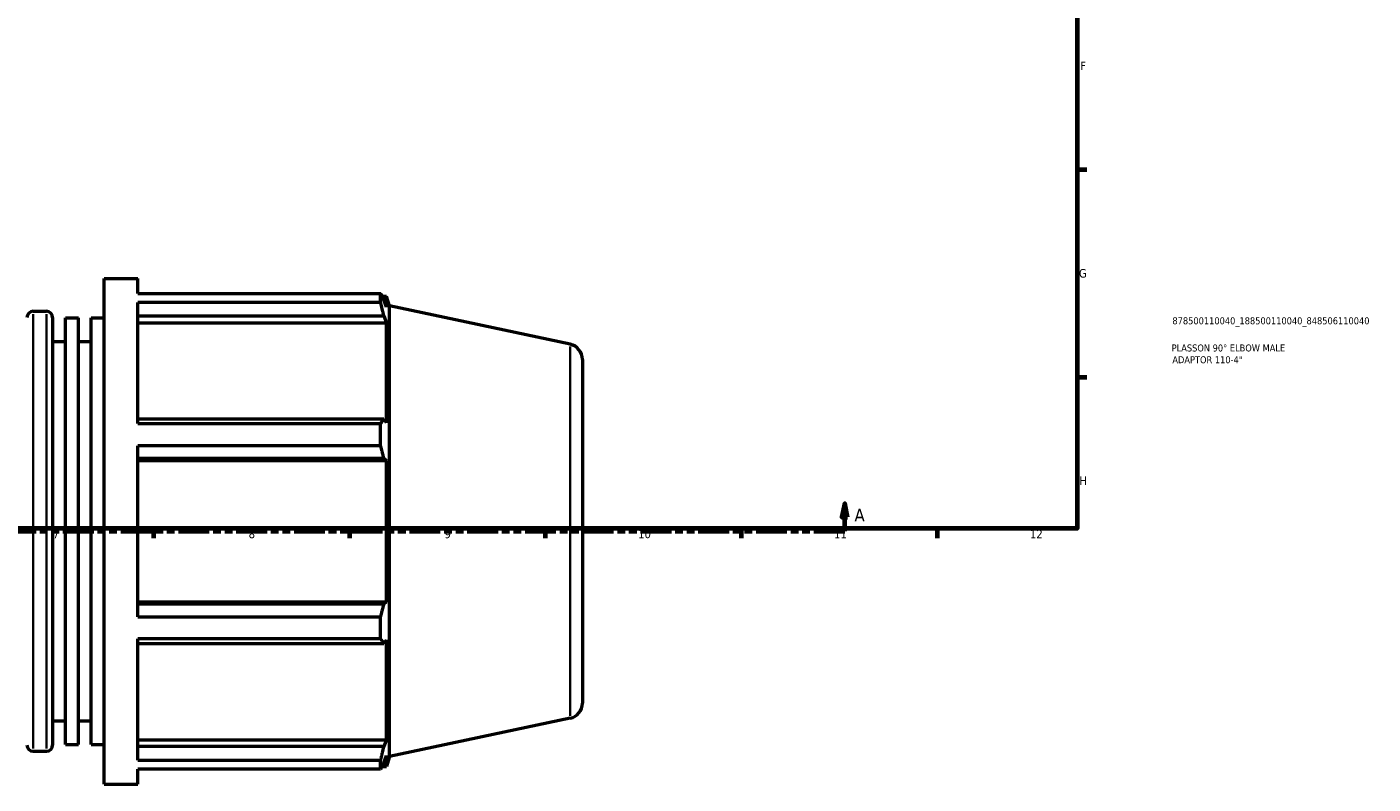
# Model space of a CAD drawing. Header units: millimetres. Extents: x -20 to 997, y -417 to 818.
# Tile 3 of 6: x 445 to 927, y -71 to 200. Entities that reach past the tile are written whole.
import ezdxf

# ---------------------------------------------------------------- set-up
doc = ezdxf.new("R2010")
doc.units = ezdxf.units.MM
doc.linetypes.add('DOUBLE_DASH_CHAIN', pattern=[1.2403, 0.6614, -0.0827, 0.1654, -0.0827, 0.1654, -0.0827])
for name, color, linetype, lineweight in [('Border (ANSI)', 7, 'Continuous', 70), ('Section Line (ANSI)', 7, 'DOUBLE_DASH_CHAIN', 70), ('Title (ISO)', 7, 'Continuous', 50), ('Visible (ANSI)', 7, 'Continuous', 50), ('Visible Narrow (ANSI)', 7, 'Continuous', 35)]:
    doc.layers.add(name, color=color, linetype=linetype, lineweight=lineweight)
doc.styles.add('Label Text (ANSI)', font='tahoma.ttf')
doc.styles.add('Note Text (ANSI)', font='tahoma.ttf')
doc.styles.add('Note Text (ISO)', font='tahoma.ttf')

# ---------------------------------------------------------------- blocks, each defined once
blk = doc.blocks.new('Borders Default Border')
at = {"layer": 'Border (ANSI)'}
for p, q in [((821, 148.5), (824.45, 148.5)), ((821, 74.25), (824.45, 74.25)), ((490.58, 20), (490.58, 16.55)), ((560.67, 20), (560.67, 16.55)), ((630.75, 20), (630.75, 16.55)), ((700.83, 20), (700.83, 16.55)), ((770.92, 20), (770.92, 16.55))]:
    blk.add_line(p, q, dxfattribs=at)
at = {"layer": 'Border (ANSI)', "flags": 128}
blk.add_lwpolyline([(20, 20), (20, 574), (821, 574), (821, 20), (20, 20)], dxfattribs=at)
at = {"layer": 'Border (ANSI)', "attachment_point": 7, "style": 'Note Text (ANSI)'}
for s, insert, char_height in [('F', (822.14, 184.1), 3.05), ('G', (821.66, 109.79), 3.05), ('H', (821.81, 35.6), 3.05), ('7', (454.6, 16.55), 3.05), ('8', (524.63, 16.48), 3.05), ('9', (594.7, 16.49), 3.05), ('10', (663.96, 16.49), 3.048), ('11', (734.04, 16.55), 3.048), ('12', (804.13, 16.55), 3.048)]:
    blk.add_mtext(s, dxfattribs=dict(at, insert=insert, char_height=char_height))
blk = doc.blocks.new('Title Blocks ISO')
at = {"layer": 'Title (ISO)', "color": 232, "true_color": 0xca0064, "style": 'Note Text (ISO)'}
for tag, p in [('PART_NUMBER_001', (34.1, 73.13)), ('DESCRIPTION_001', (33.84, 63.4)), ('DESCRIPTION_002', (34.09, 59.18))]:
    blk.add_attdef(tag, p, '', height=2.5, dxfattribs=at)
blk = doc.blocks.new('2dTransSection0')
at = {"layer": 'Section Line (ANSI)', "linetype": 'Continuous'}
for p, q in [((737.87, 29.03), (736.87, 24.03)), ((737.87, 24.03), (737.87, 29.03)), ((738.87, 24.03), (737.87, 29.03)), ((736.87, 24.03), (738.87, 24.03)), ((737.87, 19.03), (737.87, 24.03)), ((726.81, 19.03), (737.87, 19.03))]:
    blk.add_line(p, q, dxfattribs=at)
at = {"layer": 'Section Line (ANSI)', "linetype": 'DOUBLE_DASH_CHAIN', "ltscale": 16.658636}
blk.add_line((230.93, 19.03), (737.87, 19.03), dxfattribs=at)
at = {"layer": 'Section Line (ANSI)', "linetype": 'Continuous', "flags": 128}
blk.add_lwpolyline([(738.87, 24.03), (737.87, 29.03), (736.87, 24.03), (738.87, 24.03)], dxfattribs=at)
at = {"layer": 'Section Line (ANSI)'}
blk.add_solid([(738.87, 24.03), (737.87, 29.03), (736.87, 24.03), (738.87, 24.03)], dxfattribs=at)
at = {"layer": 'Section Line (ANSI)', "insert": (741.34, 22.53), "char_height": 4.57, "attachment_point": 7, "style": 'Label Text (ANSI)'}
blk.add_mtext('A', dxfattribs=at)

msp = doc.modelspace()

# ---------------------------------------------------------------- linework, layer by layer
at = {"layer": 'Visible (ANSI)'}
for p, q in [((472.903, -71.471), (472.903, 109.529)), ((472.903, 109.529), (484.97, 109.529)), ((484.97, 104.183), (484.97, 109.529)), ((484.97, 104.183), (571.828, 104.183)), ((571.828, 100.91), (571.828, 104.183)), ((572.341, 103.194), (573.887, 103.194)), ((573.887, 99.298), (573.005, 101.888)), ((573.887, 99.298), (573.887, 103.194)), ((575.023, 99.695), (573.887, 103.194)), ((447.503, 97.764), (452.303, 97.764)), ((484.97, 57.573), (484.97, 100.91)), ((571.828, 100.91), (484.97, 100.91)), ((575.023, -61.638), (575.023, 99.695)), ((639.667, 85.955), (575.023, 99.695)), ((454.503, 95.564), (454.503, -57.506)), ((459.103, -57.344), (459.103, 95.402)), ((459.103, 95.402), (463.703, 95.402)), ((463.703, -57.344), (463.703, 95.402)), ((468.303, -57.344), (468.303, 95.402)), ((468.303, 95.402), (472.903, 95.402)), ((484.97, 96.092), (573.005, 96.092)), ((484.97, 93.684), (573.887, 93.684)), ((573.005, 96.092), (573.887, 93.684)), ((573.887, 57.892), (573.887, 93.684)), ((454.503, 86.904), (459.103, 86.904)), ((463.703, 86.904), (468.303, 86.904)), ((644.023, 80.575), (644.023, -42.517)), ((573.005, 59.146), (484.97, 59.146)), ((573.887, 57.892), (573.005, 59.146)), ((484.97, 57.573), (571.828, 57.573)), ((571.828, 49.673), (571.828, 57.573)), ((484.97, -11.615), (484.97, 49.673)), ((571.828, 49.673), (484.97, 49.673)), ((484.97, 45.154), (573.005, 45.154)), ((484.97, 44.338), (573.887, 44.338)), ((573.005, 45.154), (573.887, 44.338)), ((573.887, -6.28), (573.887, 44.338)), ((484.97, -6.28), (573.887, -6.28)), ((573.005, -7.097), (484.97, -7.097)), ((573.887, -6.28), (573.005, -7.097)), ((484.97, -11.615), (571.828, -11.615)), ((571.828, -19.516), (571.828, -11.615)), ((484.97, -62.853), (484.97, -19.516)), ((571.828, -19.516), (484.97, -19.516)), ((484.97, -21.088), (573.005, -21.088)), ((573.005, -21.088), (573.887, -19.834)), ((573.887, -55.626), (573.887, -19.834)), ((639.667, -47.897), (575.023, -61.638)), ((454.503, -48.846), (459.103, -48.846)), ((463.703, -48.846), (468.303, -48.846)), ((459.103, -57.344), (463.703, -57.344)), ((468.303, -57.344), (472.903, -57.344)), ((484.97, -55.626), (573.887, -55.626)), ((573.887, -55.626), (573.005, -58.035)), ((447.503, -59.706), (452.303, -59.706)), ((573.005, -58.035), (484.97, -58.035)), ((573.005, -63.83), (573.887, -61.241)), ((573.887, -65.136), (573.887, -61.241)), ((575.023, -61.638), (573.887, -65.136)), ((484.97, -62.853), (571.828, -62.853)), ((484.97, -71.471), (484.97, -66.125)), ((571.828, -66.125), (484.97, -66.125)), ((571.828, -66.125), (571.828, -62.853)), ((572.341, -65.136), (573.887, -65.136)), ((472.903, -71.471), (484.97, -71.471))]:
    msp.add_line(p, q, dxfattribs=at)
for centre, radius, start, end in [((447.503, 95.564), 2.2, 90, 180), ((452.303, 95.564), 2.2, 0, 90), ((638.523, 80.575), 5.5, 0, 78), ((638.523, -42.517), 5.5, 282, 0), ((447.503, -57.506), 2.2, 180, 270), ((452.303, -57.506), 2.2, 270, 0)]:
    msp.add_arc(centre, radius, start, end, dxfattribs=at)
for points, weights in [([(571.828, 104.183), (572.44, 103.012), (573.005, 101.888)], [1, 1.00119977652, 1.00158270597]), ([(573.005, 96.092), (572.44, 98.452), (571.828, 100.91)], [1.00158270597, 1.00119977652, 1]), ([(571.828, 57.573), (572.44, 58.375), (573.005, 59.146)], [1, 1.00119977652, 1.00158270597]), ([(573.005, 45.154), (572.44, 47.367), (571.828, 49.673)], [1.00158270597, 1.00119977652, 1]), ([(571.828, -11.615), (572.44, -9.31), (573.005, -7.097)], [1, 1.00119977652, 1.00158270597]), ([(573.005, -21.088), (572.44, -20.318), (571.828, -19.516)], [1.00158270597, 1.00119977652, 1]), ([(571.828, -62.853), (572.44, -60.395), (573.005, -58.035)], [1, 1.00119977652, 1.00158270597]), ([(573.005, -63.83), (572.44, -64.954), (571.828, -66.125)], [1.00158270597, 1.00119977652, 1])]:
    msp.add_rational_spline(points, weights, degree=2, dxfattribs=at)
at = {"layer": 'Visible Narrow (ANSI)'}
for p, q in [((447.503, 96.794), (447.503, -58.737)), ((452.303, -58.737), (452.303, 96.794)), ((639.667, -47.073), (639.667, 85.131))]:
    msp.add_line(p, q, dxfattribs=at)

# ---------------------------------------------------------------- block references
msp.add_blockref('Borders Default Border', (0, 0))
msp.add_blockref('Title Blocks ISO', (821, 20)).add_auto_attribs({'PART_NUMBER_001': '878500110040_188500110040_848506110040', 'DESCRIPTION_001': 'PLASSON 90° ELBOW MALE', 'DESCRIPTION_002': 'ADAPTOR 110-4"'})
at = {"layer": 'Section Line (ANSI)'}
msp.add_blockref('2dTransSection0', (0, 0), dxfattribs=at)

doc.saveas('drawing.dxf')
